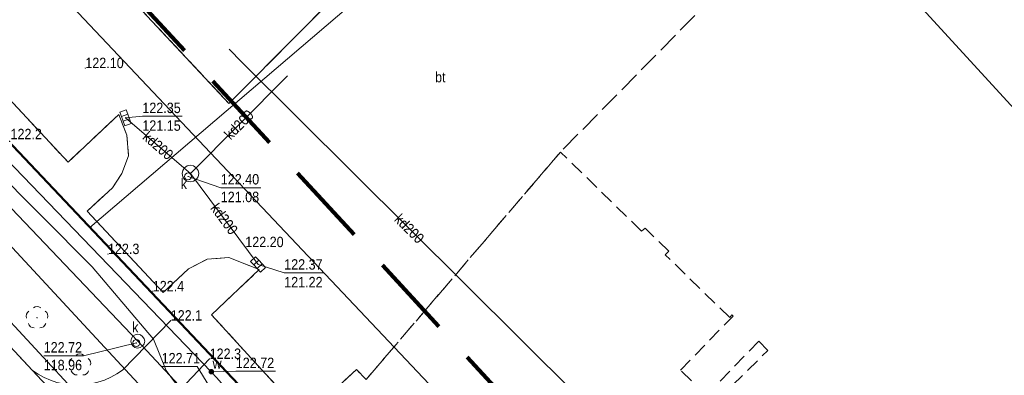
# Model space of a CAD drawing. Header units: metres. Extents: x 0 to 6446955, y 0 to 5658558.
# Tile 81 of 188: x 6441036 to 6441107, y 5654722 to 5654747. Entities that reach past the tile are written whole.
import ezdxf
from ezdxf.enums import TextEntityAlignment as Align

# ---------------------------------------------------------------- set-up
doc = ezdxf.new("R2010")
doc.units = ezdxf.units.M
doc.header["$MEASUREMENT"] = 0
for name, pattern in [('1.0_0.5', [1.5, 1, -0.5]), ('1.5_0.5', [2, 1.5, -0.5]), ('2', [0.9, 0.6, -0.3]), ('219-500', [0]), ('PRZER2-1', [3, 2, -1]), ('PRZER3-1', [4, 3, -1])]:
    doc.linetypes.add(name, pattern=pattern)
doc.layers.get('0').update_dxf_attribs({"color": 2, "linetype": 'CONTINUOUS', "lineweight": 5})
doc.layers.add('1ramki', color=7, linetype='PRZER2-1', lineweight=18)
doc.layers.add('z - MPZT', color=121, linetype='PRZER3-1', lineweight=18)
for name, color, linetype in [('217-kontur klasyfikacyjny', 7, 'CONTINUOUS'), ('218-kontur użytku gruntowego', 7, 'CONTINUOUS'), ('219-działka ewidencyjna', 7, 'CONTINUOUS'), ('chodnik', 7, 'CONTINUOUS'), ('drzewo liściaste', 7, 'CONTINUOUS'), ('jezdnia', 7, 'CONTINUOUS'), ('komora podziemna', 7, 'CONTINUOUS'), ('kratka ściekowa', 7, 'CONTINUOUS'), ('krawężnik', 7, 'CONTINUOUS'), ('obszar utwardzony', 7, 'CONTINUOUS'), ('obszar utwardzony-Atr17', 7, 'CONTINUOUS'), ('ogrodzenie trwałe', 7, 'CONTINUOUS'), ('pikieta naturalna', 7, 'CONTINUOUS'), ('pikieta naturalna-Atr2', 7, 'CONTINUOUS'), ('pikieta sztuczna', 7, 'CONTINUOUS'), ('pikieta sztuczna-Atr2', 7, 'CONTINUOUS'), ('przewód ciepłowniczy', 7, 'CONTINUOUS'), ('przewód elektroenergetyczny podziemny', 7, 'CONTINUOUS'), ('przewód kanalizacyjny', 7, 'CONTINUOUS'), ('przewód kanalizacyjny-Atr1', 7, 'CONTINUOUS'), ('przewód telekomunikacyjny podziemny', 7, 'CONTINUOUS'), ('przewód wodociągowy', 7, 'CONTINUOUS'), ('rzedna', 7, 'CONTINUOUS'), ('rzedna-Atr2', 7, 'CONTINUOUS'), ('rzedna-Atr3', 7, 'CONTINUOUS'), ('właz do komory lub kanału - okrągły', 7, 'CONTINUOUS'), ('właz do komory lub kanału - okrągły-Atr17', 7, 'CONTINUOUS'), ('Zakres', 7, 'CONTINUOUS'), ('zasuwa lub zawór', 7, 'CONTINUOUS'), ('zasuwa lub zawór-Atr17', 7, 'CONTINUOUS')]:
    doc.layers.add(name, color=color, linetype=linetype)
doc.styles.add('MapaZas', font='geodezja.shx', dxfattribs={"width": 0.9})
doc.linetypes.add('902-500', pattern='A,3.75,0,[1,ksztalty.shx,S=0.5,R=0,X=0,Y=0],3.75', length=7.5)
doc.linetypes.add('NLZ', pattern='A,3,-1,[35,msgB.shx,S=0.008,R=0,X=-0.5,Y=0],3', length=7)

# ---------------------------------------------------------------- blocks, each defined once
blk = doc.blocks.new('OP021')
at = {"linetype": 'Continuous', "lineweight": 13}
h = blk.add_hatch(color=0, dxfattribs=at)
edge = h.paths.add_edge_path()
edge.add_arc((0, 0), 0.05, 0, 360)
at = {"color": 0, "linetype": 'Continuous', "lineweight": 13}
for centre, start, end in [((0, 0.4), 49.272, 130.728), ((-0.38, 0.124), 121.308, 202.548), ((0.38, 0.124), 337.452, 58.692), ((-0.235, -0.324), 193.221, 274.871), ((0.235, -0.324), 265.129, 346.779)]:
    blk.add_arc(centre, 0.4, start, end, dxfattribs=at)
blk = doc.blocks.new('PW01')
at = {"linetype": 'Continuous', "lineweight": 13}
h = blk.add_hatch(color=0, dxfattribs=at)
edge = h.paths.add_edge_path()
edge.add_arc((0, 0), 0.045, 0, 360)
blk = doc.blocks.new('US05')
at = {"color": 0, "linetype": 'Continuous', "lineweight": 13}
for p, q in [((-0.525, -0.25), (-0.525, 0.25)), ((-0.525, 0.25), (-0.175, 0.25)), ((-0.175, -0.25), (-0.175, 0.25)), ((-0.175, 0.25), (0.175, 0.25)), ((0.175, -0.25), (0.175, 0.25)), ((0.175, 0.25), (0.525, 0.25)), ((0.525, -0.25), (0.525, 0.25)), ((-0.525, -0.25), (-0.175, -0.25)), ((-0.175, -0.25), (0.175, -0.25)), ((0.175, -0.25), (0.525, -0.25))]:
    blk.add_line(p, q, dxfattribs=at)
blk = doc.blocks.new('US22')
at = {"color": 0, "linetype": 'Continuous', "lineweight": 13}
blk.add_circle((0, 0), 0.25, dxfattribs=at)
blk = doc.blocks.new('US25')
at = {"linetype": 'Continuous', "lineweight": 0}
h = blk.add_hatch(color=0, dxfattribs=at)
edge = h.paths.add_edge_path()
edge.add_arc((0, 0), 0.2, 0, 360)

msp = doc.modelspace()

# ---------------------------------------------------------------- linework, layer by layer
at = {"layer": '1ramki', "color": 0, "linetype": 'Continuous', "lineweight": 13, "flags": 128}
msp.add_lwpolyline([(6441006.976, 5654850.87), (6441297.309, 5654533.78), (6441194.112, 5654439.161), (6440903.779, 5654756.251)], close=True, dxfattribs=at)
at = {"layer": '217-kontur klasyfikacyjny', "color": 3, "linetype": 'Continuous', "lineweight": 13, "flags": 128}
for points in [[(6441010.23, 5654765.19), (6441041.16, 5654732.41)], [(6441041.16, 5654732.41), (6441079.56, 5654765.24)]]:
    msp.add_lwpolyline(points, dxfattribs=at)
at = {"layer": '218-kontur użytku gruntowego', "color": 3, "linetype": 'Continuous', "lineweight": 13, "flags": 128}
for points in [[(6441010.23, 5654765.19), (6441041.16, 5654732.41)], [(6441041.16, 5654732.41), (6441010.23, 5654765.19)], [(6441079.56, 5654765.24), (6441041.16, 5654732.41)], [(6441041.16, 5654732.41), (6441079.56, 5654765.24)], [(6441041.16, 5654732.41), (6441051.04, 5654721.94)], [(6441051.04, 5654721.94), (6441041.16, 5654732.41)], [(6441051.04, 5654721.94), (6441113.27, 5654656.02)], [(6441113.27, 5654656.02), (6441051.04, 5654721.94)]]:
    msp.add_lwpolyline(points, dxfattribs=at)
at = {"layer": '219-działka ewidencyjna', "color": 3, "linetype": '219-500', "lineweight": 13}
msp.add_lwpolyline([(6441113.27, 5654656.02), (6440965.361, 5654812.714)], dxfattribs=at)
at = {"layer": 'chodnik', "color": 7, "linetype": '1.0_0.5', "lineweight": 13}
msp.add_lwpolyline([(6441085.25, 5654718.93), (6441089.92, 5654723.56), (6441089.26, 5654724.21), (6441085.51, 5654720.33), (6441083.63, 5654722.14), (6441087.41, 5654726.03), (6441087.32, 5654726.11), (6441087.18, 5654725.92), (6441082.53, 5654730.44), (6441082.78, 5654730.69), (6441081.09, 5654732.36), (6441080.82, 5654732.15), (6441075, 5654737.84), (6441061.02, 5654721.46)], dxfattribs=at)
at = {"layer": 'jezdnia', "color": 7, "linetype": '1.5_0.5', "lineweight": 13}
msp.add_lwpolyline([(6441108.04, 5654645.68), (6441101.99, 5654652.14), (6441088.28, 5654667.32), (6441069.91, 5654686.77), (6441069.5, 5654687.22), (6441045.72, 5654712.8), (6441044.23, 5654714.4), (6441037.02, 5654722.12), (6441014.05, 5654746.81), (6441013.69, 5654747.24), (6440979.44, 5654783.96), (6440979.03, 5654784.41), (6440958.525, 5654806.447)], dxfattribs=at)
at = {"layer": 'komora podziemna', "color": 32, "linetype": 'Continuous', "lineweight": 13, "flags": 128}
for points in [[(6441048.16, 5654736.84), (6441048.39, 5654736.89), (6441048.62, 5654736.84), (6441048.81, 5654736.71), (6441048.94, 5654736.52), (6441048.99, 5654736.29), (6441048.94, 5654736.06), (6441048.81, 5654735.86), (6441048.62, 5654735.73), (6441048.39, 5654735.69), (6441048.16, 5654735.73), (6441047.96, 5654735.86), (6441047.83, 5654736.06), (6441047.79, 5654736.29), (6441047.83, 5654736.52), (6441047.96, 5654736.71)], [(6441044.25, 5654724.58), (6441044.42, 5654724.68), (6441044.61, 5654724.72), (6441044.8, 5654724.68), (6441044.95, 5654724.56), (6441045.06, 5654724.4), (6441045.1, 5654724.21), (6441045.06, 5654724.02), (6441044.94, 5654723.86), (6441044.78, 5654723.76), (6441044.59, 5654723.72), (6441044.4, 5654723.76), (6441044.24, 5654723.88), (6441044.14, 5654724.04), (6441044.1, 5654724.23), (6441044.14, 5654724.42)]]:
    msp.add_lwpolyline(points, close=True, dxfattribs=at)
at = {"layer": 'krawężnik', "color": 7, "linetype": 'Continuous', "lineweight": 13, "flags": 128}
for points in [[(6441090.27, 5654753.38), (6441076.57, 5654766.92), (6441051.16, 5654741.34), (6441035.96, 5654757.62), (6441027.7, 5654749.87), (6441039.59, 5654737.11), (6441043.24, 5654740.55), (6441043.82, 5654739.06), (6441043.94, 5654737.57), (6441043.46, 5654736.3), (6441042.78, 5654735.26), (6441040.97, 5654733.58), (6441046.42, 5654727.73), (6441048.25, 5654729.43), (6441049.6, 5654730.12), (6441051.16, 5654730.24), (6441053.32, 5654729.37), (6441049.9, 5654726.12), (6441056.64, 5654718.76), (6441060.32, 5654722.19), (6441061.02, 5654721.46)], [(6441013.69, 5654747.24), (6441014.05, 5654746.81), (6441037.02, 5654722.12), (6441044.23, 5654714.4), (6441045.72, 5654712.8), (6441069.5, 5654687.22), (6441069.91, 5654686.77), (6441088.28, 5654667.32), (6441101.99, 5654652.14), (6441108.04, 5654645.68)], [(6441037.02, 5654722.12), (6441037.43, 5654721.84), (6441037.87, 5654721.6), (6441038.32, 5654721.41), (6441038.79, 5654721.25), (6441039.28, 5654721.14), (6441039.77, 5654721.07), (6441040.26, 5654721.05), (6441040.76, 5654721.07), (6441041.25, 5654721.14), (6441041.73, 5654721.26), (6441042.2, 5654721.42), (6441042.66, 5654721.62), (6441043.09, 5654721.86), (6441043.5, 5654722.14), (6441046.97, 5654725.7)], [(6441049.77, 5654722.94), (6441046.42, 5654719.43), (6441046.08, 5654719), (6441045.78, 5654718.55), (6441045.52, 5654718.06), (6441045.31, 5654717.56), (6441045.15, 5654717.03), (6441045.04, 5654716.5), (6441044.99, 5654715.95), (6441044.98, 5654715.41), (6441045.03, 5654714.86), (6441045.13, 5654714.32), (6441045.28, 5654713.8), (6441045.47, 5654713.29), (6441045.72, 5654712.8)]]:
    msp.add_lwpolyline(points, dxfattribs=at)
at = {"layer": 'obszar utwardzony', "color": 7, "linetype": '1.5_0.5', "lineweight": 13, "flags": 128}
msp.add_lwpolyline([(6441090.27, 5654753.38), (6441076.57, 5654766.92), (6441051.16, 5654741.34), (6441035.96, 5654757.62), (6441027.7, 5654749.87), (6441039.59, 5654737.11), (6441043.24, 5654740.55), (6441043.82, 5654739.06), (6441043.94, 5654737.57), (6441043.46, 5654736.3), (6441042.78, 5654735.26), (6441040.97, 5654733.58), (6441046.42, 5654727.73), (6441048.25, 5654729.43), (6441049.6, 5654730.12), (6441051.16, 5654730.24), (6441053.32, 5654729.37), (6441049.9, 5654726.12), (6441056.64, 5654718.76), (6441060.32, 5654722.19), (6441061.02, 5654721.46), (6441075, 5654737.84), (6441075.24, 5654738.09)], close=True, dxfattribs=at)
at = {"layer": 'ogrodzenie trwałe', "color": 7, "linetype": '902-500', "lineweight": 35, "flags": 128}
msp.add_lwpolyline([(6441050.92, 5654722.07), (6441100.72, 5654669.28)], dxfattribs=at)
at = {"layer": 'przewód ciepłowniczy', "color": 212, "linetype": 'Continuous', "lineweight": 13, "flags": 128}
msp.add_lwpolyline([(6441124.1, 5654629.78), (6441120.83, 5654633.31), (6441123.34, 5654635.76), (6441120.63, 5654638.68), (6441118.06, 5654636.26), (6441089.56, 5654667.15), (6441065.86, 5654692.73), (6441068.37, 5654695.22), (6441065.66, 5654698.05), (6441063.12, 5654695.65), (6441024.25, 5654737.71), (6441000.55, 5654763.15), (6441000.46, 5654763.24), (6440996.08, 5654767.94)], dxfattribs=at)
at = {"layer": 'przewód elektroenergetyczny podziemny', "color": 1, "linetype": 'Continuous', "lineweight": 13, "flags": 128}
msp.add_lwpolyline([(6440965.45, 5654805.6), (6440983.91, 5654786.04), (6440989.99, 5654779.72), (6441019.91, 5654747.86), (6441045.24, 5654720.53), (6441049.34, 5654716.08), (6441050.1, 5654715.3), (6441064.73, 5654699.5), (6441069.69, 5654693.94), (6441105.43, 5654655.8)], dxfattribs=at)
at = {"layer": 'przewód kanalizacyjny', "color": 34, "linetype": 'Continuous', "lineweight": 13, "flags": 128}
for points in [[(6441044.6, 5654724.22), (6441023.56, 5654746.33)], [(6441051.18, 5654745.25), (6441052.08, 5654744.3), (6441076.18, 5654720.33), (6441076.67, 5654712.68)], [(6441048.39, 5654736.29), (6441055.36, 5654743.33)], [(6441043.72, 5654740.31), (6441048.39, 5654736.29)], [(6441048.39, 5654736.29), (6441053.25, 5654729.75)], [(6441065.59, 5654701.68), (6441044.6, 5654724.22)]]:
    msp.add_lwpolyline(points, dxfattribs=at)
at = {"layer": 'przewód telekomunikacyjny podziemny', "color": 30, "linetype": 'Continuous', "lineweight": 13, "flags": 128}
msp.add_lwpolyline([(6441016.47, 5654722.93), (6441016.97, 5654722.94), (6441017.45, 5654722.95), (6441018.49, 5654723.9), (6441019.22, 5654724.17), (6441021.53, 5654726.19), (6441030.44, 5654733.54), (6441034, 5654736.91), (6441041.33, 5654729.57), (6441045.74, 5654724.37), (6441046.64, 5654722.11), (6441047.92, 5654720.38), (6441050.55, 5654718.12), (6441052.64, 5654716.98), (6441067.05, 5654702.19), (6441073.36, 5654707.49), (6441076.28, 5654710.46), (6441077.68, 5654711.89), (6441077.72, 5654713.12), (6441078.44, 5654713.22), (6441081.66, 5654710.12), (6441081.93, 5654710.4)], dxfattribs=at)
at = {"layer": 'przewód wodociągowy', "color": 5, "linetype": 'Continuous', "lineweight": 13, "flags": 128}
for points in [[(6441014.82, 5654758.5), (6441049.89, 5654722.02)], [(6441050.77, 5654721.04), (6441050.28, 5654721.57), (6441049.89, 5654722.02)]]:
    msp.add_lwpolyline(points, dxfattribs=at)
at = {"layer": 'rzedna-Atr2', "color": 34, "lineweight": 13, "flags": 128}
for points in [[(6441043.72, 5654740.31), (6441044.93, 5654740.41), (6441047.784, 5654740.41)], [(6441053.25, 5654729.75), (6441055.13, 5654729.14), (6441057.989, 5654729.14)]]:
    msp.add_lwpolyline(points, dxfattribs=at)
at = {"layer": 'rzedna-Atr2', "color": 7, "lineweight": 13, "flags": 128}
for points in [[(6441048.22, 5654736.08), (6441050.57, 5654735.27), (6441053.45, 5654735.27)], [(6441044.5, 5654724.09), (6441040.69, 5654723.17), (6441037.836, 5654723.17)]]:
    msp.add_lwpolyline(points, dxfattribs=at)
at = {"layer": 'rzedna-Atr2', "color": 5, "lineweight": 13, "flags": 128}
for points in [[(6441049.7, 5654721.03), (6441048.88, 5654722.39), (6441046.319, 5654722.39)], [(6441049.89, 5654722.02), (6441051.65, 5654722.05), (6441054.504, 5654722.05)]]:
    msp.add_lwpolyline(points, dxfattribs=at)
at = {"layer": 'z - MPZT', "linetype": 'NLZ', "lineweight": 35}
msp.add_lwpolyline([(6441134.063, 5654648.54), (6441120.542, 5654662.884), (6441017.553, 5654771.991), (6440984.7, 5654806.795)], dxfattribs=at)
at = {"layer": 'z - MPZT', "linetype": 'Continuous', "lineweight": 50}
msp.add_lwpolyline([(6440977.428, 5654799.93), (6441010.281, 5654765.126), (6441113.27, 5654656.02), (6441127.07, 5654641.38), (6441189.5, 5654575.13), (6441198.538, 5654584.478)], dxfattribs=at)
at = {"layer": 'Zakres', "color": 6, "linetype": '2', "lineweight": 100, "ltscale": 10, "flags": 128}
msp.add_lwpolyline([(6441211.03, 5654460.14), (6441266.77, 5654512.35), (6441224.8, 5654559.63), (6441178.57, 5654603.37), (6440988.78, 5654809.39), (6440937.98, 5654767.06), (6441124.95, 5654563.86), (6441139.06, 5654527.87)], close=True, dxfattribs=at)

# ---------------------------------------------------------------- block references
at = {"layer": 'drzewo liściaste', "color": 94, "linetype": 'Continuous', "lineweight": 13}
for p in [(6441037.36, 5654725.91), (6441040.44, 5654722.51)]:
    msp.add_blockref('OP021', p, dxfattribs=at)
at = {"layer": 'kratka ściekowa', "color": 34, "linetype": 'Continuous', "lineweight": 13}
for p, rotation in [((6441043.72, 5654740.31), 290), ((6441053.25, 5654729.75), 313)]:
    msp.add_blockref('US05', p, dxfattribs=dict(at, rotation=rotation))
at = {"layer": 'pikieta naturalna', "color": 7, "linetype": 'Continuous', "lineweight": 13}
for p in [(6441042.46, 5654730.49), (6441045.68, 5654727.81), (6441046.97, 5654725.7), (6441049.77, 5654722.94)]:
    msp.add_blockref('PW01', p, dxfattribs=at)
at = {"layer": 'pikieta sztuczna', "color": 7, "linetype": 'Continuous', "lineweight": 13}
for p in [(6441040.83, 5654743.88), (6441052.33, 5654730.99)]:
    msp.add_blockref('PW01', p, dxfattribs=at)
at = {"layer": 'rzedna', "color": 34, "linetype": 'Continuous', "lineweight": 13}
for p in [(6441043.72, 5654740.31), (6441048.22, 5654736.08), (6441053.25, 5654729.75), (6441044.5, 5654724.09)]:
    msp.add_blockref('PW01', p, dxfattribs=at)
at = {"layer": 'rzedna', "color": 5, "linetype": 'Continuous', "lineweight": 13}
msp.add_blockref('PW01', (6441049.89, 5654722.02), dxfattribs=at)
at = {"layer": 'właz do komory lub kanału - okrągły', "color": 7, "linetype": 'Continuous', "lineweight": 13}
for p in [(6441048.22, 5654736.08), (6441044.5, 5654724.09)]:
    msp.add_blockref('US22', p, dxfattribs=at)
at = {"layer": 'zasuwa lub zawór', "color": 5, "linetype": 'Continuous', "lineweight": 13}
msp.add_blockref('US25', (6441049.89, 5654722.02), dxfattribs=at)

# ---------------------------------------------------------------- texts
at = {"layer": 'obszar utwardzony-Atr17', "color": 7, "lineweight": 13, "style": 'MapaZas', "width": 0.9}
msp.add_text('bt', height=0.75, dxfattribs=at).set_placement((6441065.98, 5654742.86))
at = {"layer": 'pikieta naturalna-Atr2', "color": 7, "lineweight": 13, "style": 'MapaZas', "width": 0.9}
for s, p in [('122.2', (6441035.45, 5654738.76)), ('122.3', (6441042.46, 5654730.49)), ('122.4', (6441045.68, 5654727.81)), ('122.1', (6441046.97, 5654725.7)), ('122.3', (6441049.77, 5654722.94))]:
    msp.add_text(s, height=0.75, dxfattribs=at).set_placement(p)
at = {"layer": 'pikieta sztuczna-Atr2', "color": 7, "lineweight": 13, "style": 'MapaZas', "width": 0.9}
for s, p in [('122.10', (6441040.83, 5654743.88)), ('122.20', (6441052.33, 5654730.99))]:
    msp.add_text(s, height=0.75, dxfattribs=at).set_placement(p)
at = {"layer": 'przewód kanalizacyjny-Atr1', "color": 34, "lineweight": 13, "style": 'MapaZas', "width": 0.9}
for rotation, p in [(45.286, (6441051.88, 5654739.81)), (319.278, (6441046.06, 5654738.3)), (306.616, (6441050.82, 5654733.02)), (315.155, (6441064.13, 5654732.32))]:
    msp.add_text('kd200', height=0.75, rotation=rotation, dxfattribs=at).set_placement(p, align=Align.MIDDLE_CENTER)
at = {"layer": 'rzedna-Atr2', "color": 34, "lineweight": 13, "style": 'MapaZas', "width": 0.9}
for s, p in [('122.35', (6441044.93, 5654740.418)), ('122.37', (6441055.13, 5654729.147))]:
    msp.add_text(s, height=0.75, dxfattribs=at).set_placement(p, align=Align.BOTTOM_LEFT)
at = {"layer": 'rzedna-Atr2', "color": 7, "lineweight": 13, "style": 'MapaZas', "width": 0.9}
for s, p in [('122.40', (6441050.57, 5654735.277)), ('122.72', (6441037.836, 5654723.178))]:
    msp.add_text(s, height=0.75, dxfattribs=at).set_placement(p, align=Align.BOTTOM_LEFT)
at = {"layer": 'rzedna-Atr2', "color": 5, "lineweight": 13, "style": 'MapaZas', "width": 0.9}
for s, p in [('122.71', (6441046.319, 5654722.397)), ('122.72', (6441051.65, 5654722.058))]:
    msp.add_text(s, height=0.75, dxfattribs=at).set_placement(p, align=Align.BOTTOM_LEFT)
at = {"layer": 'rzedna-Atr3', "color": 34, "lineweight": 13, "style": 'MapaZas', "width": 0.9}
for s, p in [('121.15', (6441044.93, 5654739.143)), ('121.22', (6441055.13, 5654727.872))]:
    msp.add_text(s, height=0.75, dxfattribs=at).set_placement(p, align=Align.BOTTOM_LEFT)
at = {"layer": 'rzedna-Atr3', "color": 7, "lineweight": 13, "style": 'MapaZas', "width": 0.9}
for s, p in [('121.08', (6441050.57, 5654734.002)), ('118.96', (6441037.836, 5654721.902))]:
    msp.add_text(s, height=0.75, dxfattribs=at).set_placement(p, align=Align.BOTTOM_LEFT)
at = {"layer": 'właz do komory lub kanału - okrągły-Atr17', "color": 7, "lineweight": 13, "style": 'MapaZas', "width": 0.9}
for p in [(6441047.69, 5654735.17), (6441044.2, 5654724.85)]:
    msp.add_text('k', height=0.75, dxfattribs=at).set_placement(p)
at = {"layer": 'zasuwa lub zawór-Atr17', "color": 5, "lineweight": 13, "style": 'MapaZas', "width": 0.9}
msp.add_text('w', height=0.75, dxfattribs=at).set_placement((6441049.98, 5654722.24))

doc.saveas('drawing.dxf')
